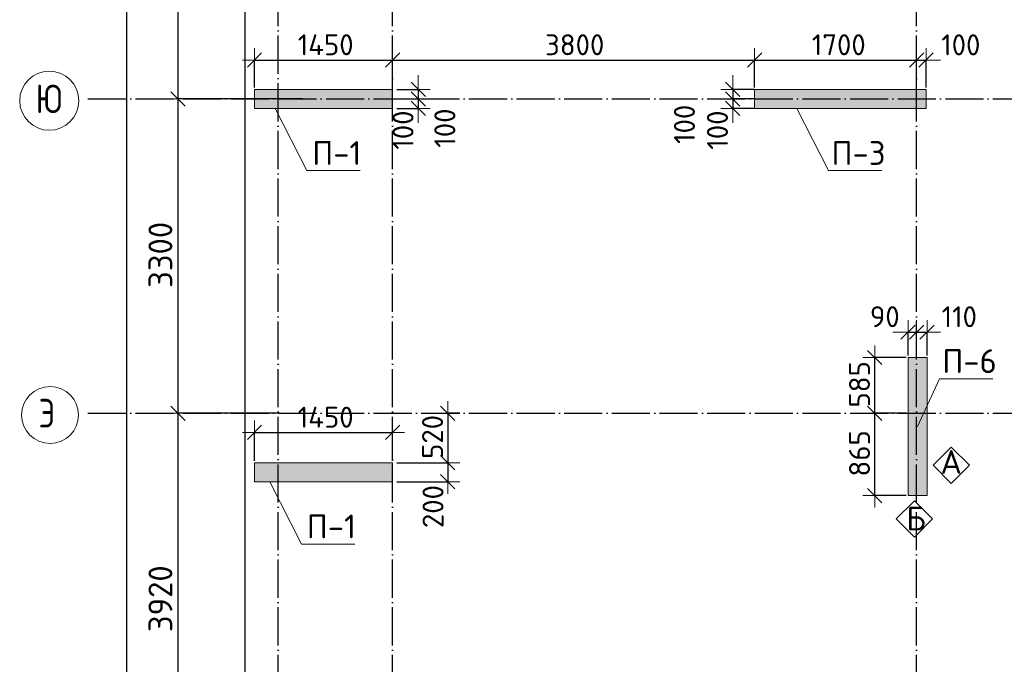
# Model space of a CAD drawing. Header units: millimetres. Extents: x -2725 to 73478, y 45740 to 74643.
# Tile 12 of 15: x 27285 to 37621, y 58544 to 65311. Entities that reach past the tile are written whole.
import ezdxf

# ---------------------------------------------------------------- set-up
doc = ezdxf.new("R2010")
doc.units = ezdxf.units.MM
doc.header["$PDMODE"] = 65
for name, pattern in [('______11', [500, 400, -50, 0, -50]), ('______3', [500, 400, -100]), ('______5', [1100, 800, -100, 100, -100])]:
    doc.linetypes.add(name, pattern=pattern)
for name, color, linetype, lineweight in [('Standard', 7, 'Continuous', 25), ('Балка_ общее', 7, '______3', 13), ('Высотная отметка (отверстия)', 7, 'Continuous', 13), ('Размерная линия_ общее', 7, 'Continuous', 13)]:
    doc.layers.add(name, color=color, linetype=linetype, lineweight=lineweight)
doc.layers.add('Осевая линия_ общее', color=7, linetype='______5', lineweight=13, true_color=0xa0a0a0)
doc.styles.add('ISOCPEUR', font='ISOCPEUR')
doc.dimstyles.new('DIMSTYLE_3', dxfattribs={"dimtxt": 250, "dimasz": 250, "dimexe": 0, "dimexo": 0, "dimgap": 125, "dimtad": 2, "dimdec": 0, "dimrnd": 5, "dimzin": 12, "dimdsep": 46, "dimtxsty": 'ISOCPEUR', "dimblk1": 'ALL_ML_STRICH', "dimblk2": 'ALL_ML_STRICH', "dimsah": 1, "dimcen": 0, "dimclrd": 7, "dimclre": 256, "dimclrt": 7, "dimadec": 0, "dimazin": 0, "dimtfac": 1, "dimtdec": 0, "dimtix": 1, "dimtmove": 2, "dimatfit": 3, "dimfxl": 0, "dimtzin": 0, "dimlwd": 0, "dimlwe": -3, "dimarcsym": 0})
doc.dimstyles.new('DIMSTYLE_6', dxfattribs={"dimtxt": 220, "dimasz": 250, "dimexe": 0, "dimexo": 0, "dimgap": 110, "dimtad": 2, "dimdec": 0, "dimrnd": 5, "dimzin": 12, "dimdsep": 46, "dimtxsty": 'ISOCPEUR', "dimblk1": 'ALL_ML_STRICH', "dimblk2": 'ALL_ML_STRICH', "dimsah": 1, "dimcen": 0, "dimclrd": 7, "dimclre": 256, "dimclrt": 7, "dimadec": 0, "dimazin": 0, "dimtfac": 1, "dimtdec": 0, "dimtix": 1, "dimtmove": 2, "dimatfit": 3, "dimfxl": 0, "dimtzin": 0, "dimlwd": 0, "dimlwe": -3, "dimarcsym": 0})
doc.dimstyles.new('DIMSTYLE_9', dxfattribs={"dimtxt": 220, "dimasz": 250, "dimexe": 0, "dimexo": 0, "dimgap": 110, "dimtad": 2, "dimdec": 0, "dimrnd": 5, "dimzin": 12, "dimdsep": 46, "dimtxsty": 'ISOCPEUR', "dimblk1": 'ALL_ML_STRICH', "dimblk2": 'ALL_ML_STRICH', "dimsah": 1, "dimcen": 0, "dimclrd": 7, "dimclre": 256, "dimclrt": 7, "dimadec": 0, "dimazin": 0, "dimtfac": 1, "dimtdec": 0, "dimtix": 1, "dimtmove": 2, "dimatfit": 3, "dimfxl": 0, "dimtvp": 1.2, "dimtzin": 0, "dimlwd": 0, "dimlwe": -3, "dimarcsym": 0})

# ---------------------------------------------------------------- blocks, each defined once
blk = doc.blocks.new('ALL_ML_STRICH')
at = {"color": 0, "linetype": 'ByBlock', "lineweight": -2}
for p, q in [((0, -0.5), (0, 0.5)), ((-1, 0), (0.5, 0)), ((-0.3, -0.3), (0.3, 0.3))]:
    blk.add_line(p, q, dxfattribs=at)
blk = doc.blocks.new('*D8')
at = {"layer": 'DEFPOINTS', "color": 7, "linetype": 'Continuous', "lineweight": 13, "transparency": 33554687}
for p in [(28774, 67780), (28160, 46740), (28411, 46740)]:
    blk.add_point(p, dxfattribs=at)
at = {"layer": 'Балка_ общее', "color": 251, "linetype": 'Continuous', "lineweight": -2, "true_color": 0x656565, "transparency": 33554687}
for p, q in [((28764, 67780), (28411, 67780)), ((28170, 46740), (28411, 46740))]:
    blk.add_line(p, q, dxfattribs=at)
at = {"layer": 'Балка_ общее', "color": 7, "linetype": 'Continuous', "lineweight": -2, "transparency": 33554687}
blk.add_line((28411, 46740), (28411, 67780), dxfattribs=at)
at = {"layer": 'Балка_ общее', "color": 7, "linetype": 'Continuous', "lineweight": 13, "transparency": 33554687, "xscale": 250, "yscale": 250, "zscale": 250}
for p, rotation in [((28411, 67780), 90), ((28411, 46740), 270)]:
    blk.add_blockref('ALL_ML_STRICH', p, dxfattribs=dict(at, rotation=rotation))
at = {"layer": 'Балка_ общее', "color": 7, "linetype": 'Continuous', "lineweight": 13, "transparency": 33554687, "insert": (28261, 57285), "char_height": 250, "width": 1250, "attachment_point": 5, "rotation": 90, "style": 'ISOCPEUR'}
blk.add_mtext('\\A1;{21040}', dxfattribs=at)
blk = doc.blocks.new('*D12')
at = {"layer": 'DEFPOINTS', "color": 7, "linetype": 'Continuous', "lineweight": 13, "transparency": 33554687}
for p in [(30024, 61180), (28947, 57260), (29934, 57260)]:
    blk.add_point(p, dxfattribs=at)
at = {"layer": 'Балка_ общее', "color": 251, "linetype": 'Continuous', "lineweight": -2, "true_color": 0x656565, "transparency": 33554687}
for p, q in [((30014, 61180), (28947, 61180)), ((29924, 57260), (28947, 57260))]:
    blk.add_line(p, q, dxfattribs=at)
at = {"layer": 'Балка_ общее', "color": 7, "linetype": 'Continuous', "lineweight": -2, "transparency": 33554687}
blk.add_line((28947, 57260), (28947, 61180), dxfattribs=at)
at = {"layer": 'Балка_ общее', "color": 7, "linetype": 'Continuous', "lineweight": 13, "transparency": 33554687, "xscale": 250, "yscale": 250, "zscale": 250}
for p, rotation in [((28947, 61180), 90), ((28947, 57260), 270)]:
    blk.add_blockref('ALL_ML_STRICH', p, dxfattribs=dict(at, rotation=rotation))
at = {"layer": 'Балка_ общее', "color": 7, "linetype": 'Continuous', "lineweight": 13, "transparency": 33554687, "insert": (28762, 59232), "char_height": 250, "width": 1000, "attachment_point": 5, "rotation": 90, "style": 'ISOCPEUR'}
blk.add_mtext('\\A1;{3920}', dxfattribs=at)
blk = doc.blocks.new('*D13')
at = {"layer": 'DEFPOINTS', "color": 7, "linetype": 'Continuous', "lineweight": 13, "transparency": 33554687}
for p in [(30267, 64480), (28947, 61180), (30024, 61180)]:
    blk.add_point(p, dxfattribs=at)
at = {"layer": 'Балка_ общее', "color": 251, "linetype": 'Continuous', "lineweight": -2, "true_color": 0x656565, "transparency": 33554687}
for p, q in [((30257, 64480), (28947, 64480)), ((30014, 61180), (28947, 61180))]:
    blk.add_line(p, q, dxfattribs=at)
at = {"layer": 'Балка_ общее', "color": 7, "linetype": 'Continuous', "lineweight": -2, "transparency": 33554687}
blk.add_line((28947, 61180), (28947, 64480), dxfattribs=at)
at = {"layer": 'Балка_ общее', "color": 7, "linetype": 'Continuous', "lineweight": 13, "transparency": 33554687, "xscale": 250, "yscale": 250, "zscale": 250}
for p, rotation in [((28947, 64480), 90), ((28947, 61180), 270)]:
    blk.add_blockref('ALL_ML_STRICH', p, dxfattribs=dict(at, rotation=rotation))
at = {"layer": 'Балка_ общее', "color": 7, "linetype": 'Continuous', "lineweight": 13, "transparency": 33554687, "insert": (28762, 62842), "char_height": 250, "width": 1000, "attachment_point": 5, "rotation": 90, "style": 'ISOCPEUR'}
blk.add_mtext('\\A1;{3300}', dxfattribs=at)
blk = doc.blocks.new('*D14')
at = {"layer": 'DEFPOINTS', "color": 7, "linetype": 'Continuous', "lineweight": 13, "transparency": 33554687}
for p in [(29154, 67780), (28947, 64480), (30267, 64480)]:
    blk.add_point(p, dxfattribs=at)
at = {"layer": 'Балка_ общее', "color": 251, "linetype": 'Continuous', "lineweight": -2, "true_color": 0x656565, "transparency": 33554687}
for p, q in [((29144, 67780), (28947, 67780)), ((30257, 64480), (28947, 64480))]:
    blk.add_line(p, q, dxfattribs=at)
at = {"layer": 'Балка_ общее', "color": 7, "linetype": 'Continuous', "lineweight": -2, "transparency": 33554687}
blk.add_line((28947, 64480), (28947, 67780), dxfattribs=at)
at = {"layer": 'Балка_ общее', "color": 7, "linetype": 'Continuous', "lineweight": 13, "transparency": 33554687, "xscale": 250, "yscale": 250, "zscale": 250}
for p, rotation in [((28947, 67780), 90), ((28947, 64480), 270)]:
    blk.add_blockref('ALL_ML_STRICH', p, dxfattribs=dict(at, rotation=rotation))
at = {"layer": 'Балка_ общее', "color": 7, "linetype": 'Continuous', "lineweight": 13, "transparency": 33554687, "insert": (28762, 66142), "char_height": 250, "width": 1000, "attachment_point": 5, "rotation": 90, "style": 'ISOCPEUR'}
blk.add_mtext('\\A1;{3300}', dxfattribs=at)
blk = doc.blocks.new('*D38')
at = {"layer": 'DEFPOINTS', "color": 7, "linetype": 'Continuous', "lineweight": 13, "transparency": 33554687}
for p in [(29750, 64888), (29750, 64580), (31200, 64580)]:
    blk.add_point(p, dxfattribs=at)
at = {"layer": 'Размерная линия_ общее', "color": 253, "linetype": 'Continuous', "lineweight": -2, "true_color": 0xa0a0a0, "transparency": 33554687}
for p, q in [((29750, 64600), (29750, 64888)), ((31200, 64600), (31200, 64888))]:
    blk.add_line(p, q, dxfattribs=at)
at = {"layer": 'Размерная линия_ общее', "color": 7, "linetype": 'Continuous', "lineweight": -2, "transparency": 33554687}
blk.add_line((29750, 64888), (31200, 64888), dxfattribs=at)
at = {"layer": 'Размерная линия_ общее', "color": 7, "linetype": 'Continuous', "lineweight": 13, "transparency": 33554687, "xscale": 250, "yscale": 250, "zscale": 250, "rotation": 180}
blk.add_blockref('ALL_ML_STRICH', (29750, 64888), dxfattribs=at)
at = {"layer": 'Размерная линия_ общее', "color": 7, "linetype": 'Continuous', "lineweight": 13, "transparency": 33554687, "xscale": 250, "yscale": 250, "zscale": 250}
blk.add_blockref('ALL_ML_STRICH', (31200, 64888), dxfattribs=at)
at = {"layer": 'Размерная линия_ общее', "color": 7, "linetype": 'Continuous', "lineweight": 13, "transparency": 33554687, "insert": (30497, 65048), "char_height": 220, "width": 880, "attachment_point": 5, "style": 'ISOCPEUR'}
blk.add_mtext('\\A1;{1450}', dxfattribs=at)
blk = doc.blocks.new('*D39')
at = {"layer": 'DEFPOINTS', "color": 7, "linetype": 'Continuous', "lineweight": 13, "transparency": 33554687}
for p in [(31200, 64888), (31200, 64580), (35000, 64580)]:
    blk.add_point(p, dxfattribs=at)
at = {"layer": 'Размерная линия_ общее', "color": 253, "linetype": 'Continuous', "lineweight": -2, "true_color": 0xa0a0a0, "transparency": 33554687}
for p, q in [((31200, 64600), (31200, 64888)), ((35000, 64600), (35000, 64888))]:
    blk.add_line(p, q, dxfattribs=at)
at = {"layer": 'Размерная линия_ общее', "color": 7, "linetype": 'Continuous', "lineweight": -2, "transparency": 33554687}
blk.add_line((31200, 64888), (35000, 64888), dxfattribs=at)
at = {"layer": 'Размерная линия_ общее', "color": 7, "linetype": 'Continuous', "lineweight": 13, "transparency": 33554687, "xscale": 250, "yscale": 250, "zscale": 250, "rotation": 180}
blk.add_blockref('ALL_ML_STRICH', (31200, 64888), dxfattribs=at)
at = {"layer": 'Размерная линия_ общее', "color": 7, "linetype": 'Continuous', "lineweight": 13, "transparency": 33554687, "xscale": 250, "yscale": 250, "zscale": 250}
blk.add_blockref('ALL_ML_STRICH', (35000, 64888), dxfattribs=at)
at = {"layer": 'Размерная линия_ общее', "color": 7, "linetype": 'Continuous', "lineweight": 13, "transparency": 33554687, "insert": (33111, 65048), "char_height": 220, "width": 880, "attachment_point": 5, "style": 'ISOCPEUR'}
blk.add_mtext('\\A1;{3800}', dxfattribs=at)
blk = doc.blocks.new('*D40')
at = {"layer": 'DEFPOINTS', "color": 7, "linetype": 'Continuous', "lineweight": 13, "transparency": 33554687}
for p in [(35000, 64888), (35000, 64580), (36700, 64580)]:
    blk.add_point(p, dxfattribs=at)
at = {"layer": 'Размерная линия_ общее', "color": 253, "linetype": 'Continuous', "lineweight": -2, "true_color": 0xa0a0a0, "transparency": 33554687}
for p, q in [((35000, 64600), (35000, 64888)), ((36700, 64600), (36700, 64888))]:
    blk.add_line(p, q, dxfattribs=at)
at = {"layer": 'Размерная линия_ общее', "color": 7, "linetype": 'Continuous', "lineweight": -2, "transparency": 33554687}
blk.add_line((35000, 64888), (36700, 64888), dxfattribs=at)
at = {"layer": 'Размерная линия_ общее', "color": 7, "linetype": 'Continuous', "lineweight": 13, "transparency": 33554687, "xscale": 250, "yscale": 250, "zscale": 250, "rotation": 180}
blk.add_blockref('ALL_ML_STRICH', (35000, 64888), dxfattribs=at)
at = {"layer": 'Размерная линия_ общее', "color": 7, "linetype": 'Continuous', "lineweight": 13, "transparency": 33554687, "xscale": 250, "yscale": 250, "zscale": 250}
blk.add_blockref('ALL_ML_STRICH', (36700, 64888), dxfattribs=at)
at = {"layer": 'Размерная линия_ общее', "color": 7, "linetype": 'Continuous', "lineweight": 13, "transparency": 33554687, "insert": (35883, 65048), "char_height": 220, "width": 880, "attachment_point": 5, "style": 'ISOCPEUR'}
blk.add_mtext('\\A1;{1700}', dxfattribs=at)
blk = doc.blocks.new('*D41')
at = {"layer": 'DEFPOINTS', "color": 7, "linetype": 'Continuous', "lineweight": 13, "transparency": 33554687}
for p in [(36700, 64888), (36700, 64580), (36800, 64580)]:
    blk.add_point(p, dxfattribs=at)
at = {"layer": 'Размерная линия_ общее', "color": 253, "linetype": 'Continuous', "lineweight": -2, "true_color": 0xa0a0a0, "transparency": 33554687}
for p, q in [((36700, 64600), (36700, 64888)), ((36800, 64600), (36800, 64888))]:
    blk.add_line(p, q, dxfattribs=at)
at = {"layer": 'Размерная линия_ общее', "color": 7, "linetype": 'Continuous', "lineweight": -2, "transparency": 33554687}
blk.add_line((36700, 64888), (36800, 64888), dxfattribs=at)
at = {"layer": 'Размерная линия_ общее', "color": 7, "linetype": 'Continuous', "lineweight": 13, "transparency": 33554687, "xscale": 250, "yscale": 250, "zscale": 250}
blk.add_blockref('ALL_ML_STRICH', (36800, 64888), dxfattribs=at)
at = {"layer": 'Размерная линия_ общее', "color": 7, "linetype": 'Continuous', "lineweight": 13, "transparency": 33554687, "xscale": 250, "yscale": 250, "zscale": 250, "rotation": 180}
blk.add_blockref('ALL_ML_STRICH', (36700, 64888), dxfattribs=at)
at = {"layer": 'Размерная линия_ общее', "color": 7, "linetype": 'Continuous', "lineweight": 13, "transparency": 33554687, "insert": (37164, 65047), "char_height": 220, "width": 660, "attachment_point": 5, "style": 'ISOCPEUR'}
blk.add_mtext('\\A1;{100}', dxfattribs=at)
blk = doc.blocks.new('*D42')
at = {"layer": 'DEFPOINTS', "color": 7, "linetype": 'Continuous', "lineweight": 13, "transparency": 33554687}
for p in [(29750, 60978), (29750, 60660), (31200, 60660)]:
    blk.add_point(p, dxfattribs=at)
at = {"layer": 'Размерная линия_ общее', "color": 253, "linetype": 'Continuous', "lineweight": -2, "true_color": 0xa0a0a0, "transparency": 33554687}
for p, q in [((29750, 60680), (29750, 60978)), ((31200, 60680), (31200, 60978))]:
    blk.add_line(p, q, dxfattribs=at)
at = {"layer": 'Размерная линия_ общее', "color": 7, "linetype": 'Continuous', "lineweight": -2, "transparency": 33554687}
blk.add_line((29750, 60978), (31200, 60978), dxfattribs=at)
at = {"layer": 'Размерная линия_ общее', "color": 7, "linetype": 'Continuous', "lineweight": 13, "transparency": 33554687, "xscale": 250, "yscale": 250, "zscale": 250, "rotation": 180}
blk.add_blockref('ALL_ML_STRICH', (29750, 60978), dxfattribs=at)
at = {"layer": 'Размерная линия_ общее', "color": 7, "linetype": 'Continuous', "lineweight": 13, "transparency": 33554687, "xscale": 250, "yscale": 250, "zscale": 250}
blk.add_blockref('ALL_ML_STRICH', (31200, 60978), dxfattribs=at)
at = {"layer": 'Размерная линия_ общее', "color": 7, "linetype": 'Continuous', "lineweight": 13, "transparency": 33554687, "insert": (30497, 61138), "char_height": 220, "width": 880, "attachment_point": 5, "style": 'ISOCPEUR'}
blk.add_mtext('\\A1;{1450}', dxfattribs=at)
blk = doc.blocks.new('*D64')
at = {"layer": 'DEFPOINTS', "color": 7, "linetype": 'Continuous', "lineweight": 13, "transparency": 33554687}
for p in [(36610, 61180), (36261, 60315), (36610, 60315)]:
    blk.add_point(p, dxfattribs=at)
at = {"layer": 'Размерная линия_ общее', "color": 253, "linetype": 'Continuous', "lineweight": -2, "true_color": 0xa0a0a0, "transparency": 33554687}
for p, q in [((36590, 61180), (36261, 61180)), ((36590, 60315), (36261, 60315))]:
    blk.add_line(p, q, dxfattribs=at)
at = {"layer": 'Размерная линия_ общее', "color": 7, "linetype": 'Continuous', "lineweight": -2, "transparency": 33554687}
blk.add_line((36261, 60315), (36261, 61180), dxfattribs=at)
at = {"layer": 'Размерная линия_ общее', "color": 7, "linetype": 'Continuous', "lineweight": 13, "transparency": 33554687, "xscale": 250, "yscale": 250, "zscale": 250}
for p, rotation in [((36261, 61180), 90), ((36261, 60315), 270)]:
    blk.add_blockref('ALL_ML_STRICH', p, dxfattribs=dict(at, rotation=rotation))
at = {"layer": 'Размерная линия_ общее', "color": 7, "linetype": 'Continuous', "lineweight": 13, "transparency": 33554687, "insert": (36101, 60758), "char_height": 220, "width": 660, "attachment_point": 5, "rotation": 90, "style": 'ISOCPEUR'}
blk.add_mtext('\\A1;{865}', dxfattribs=at)
blk = doc.blocks.new('*D65')
at = {"layer": 'DEFPOINTS', "color": 7, "linetype": 'Continuous', "lineweight": 13, "transparency": 33554687}
for p in [(36610, 61765), (36261, 61180), (36610, 61180)]:
    blk.add_point(p, dxfattribs=at)
at = {"layer": 'Размерная линия_ общее', "color": 253, "linetype": 'Continuous', "lineweight": -2, "true_color": 0xa0a0a0, "transparency": 33554687}
for p, q in [((36590, 61765), (36261, 61765)), ((36590, 61180), (36261, 61180))]:
    blk.add_line(p, q, dxfattribs=at)
at = {"layer": 'Размерная линия_ общее', "color": 7, "linetype": 'Continuous', "lineweight": -2, "transparency": 33554687}
blk.add_line((36261, 61180), (36261, 61765), dxfattribs=at)
at = {"layer": 'Размерная линия_ общее', "color": 7, "linetype": 'Continuous', "lineweight": 13, "transparency": 33554687, "xscale": 250, "yscale": 250, "zscale": 250}
for p, rotation in [((36261, 61765), 90), ((36261, 61180), 270)]:
    blk.add_blockref('ALL_ML_STRICH', p, dxfattribs=dict(at, rotation=rotation))
at = {"layer": 'Размерная линия_ общее', "color": 7, "linetype": 'Continuous', "lineweight": 13, "transparency": 33554687, "insert": (36101, 61483), "char_height": 220, "width": 660, "attachment_point": 5, "rotation": 90, "style": 'ISOCPEUR'}
blk.add_mtext('\\A1;{585}', dxfattribs=at)
blk = doc.blocks.new('*D76')
at = {"layer": 'DEFPOINTS', "color": 7, "linetype": 'Continuous', "lineweight": 13, "transparency": 33554687}
for p in [(34770, 64580), (35015, 64580), (35015, 64480)]:
    blk.add_point(p, dxfattribs=at)
at = {"layer": 'Размерная линия_ общее', "color": 253, "linetype": 'Continuous', "lineweight": -2, "true_color": 0xa0a0a0, "transparency": 33554687}
for p, q in [((34995, 64580), (34770, 64580)), ((34995, 64480), (34770, 64480))]:
    blk.add_line(p, q, dxfattribs=at)
at = {"layer": 'Размерная линия_ общее', "color": 7, "linetype": 'Continuous', "lineweight": -2, "transparency": 33554687}
blk.add_line((34770, 64580), (34770, 64480), dxfattribs=at)
at = {"layer": 'Размерная линия_ общее', "color": 7, "linetype": 'Continuous', "lineweight": 13, "transparency": 33554687, "xscale": 250, "yscale": 250, "zscale": 250}
for p, rotation in [((34770, 64480), 270), ((34770, 64580), 90)]:
    blk.add_blockref('ALL_ML_STRICH', p, dxfattribs=dict(at, rotation=rotation))
at = {"layer": 'Размерная линия_ общее', "color": 7, "linetype": 'Continuous', "lineweight": 13, "transparency": 33554687, "insert": (34263, 64213), "char_height": 220, "width": 660, "attachment_point": 5, "rotation": 90, "style": 'ISOCPEUR'}
blk.add_mtext('\\A1;{100}', dxfattribs=at)
blk = doc.blocks.new('*D77')
at = {"layer": 'DEFPOINTS', "color": 7, "linetype": 'Continuous', "lineweight": 13, "transparency": 33554687}
for p in [(34770, 64480), (35015, 64480), (35015, 64380)]:
    blk.add_point(p, dxfattribs=at)
at = {"layer": 'Размерная линия_ общее', "color": 253, "linetype": 'Continuous', "lineweight": -2, "true_color": 0xa0a0a0, "transparency": 33554687}
for p, q in [((34995, 64480), (34770, 64480)), ((34995, 64380), (34770, 64380))]:
    blk.add_line(p, q, dxfattribs=at)
at = {"layer": 'Размерная линия_ общее', "color": 7, "linetype": 'Continuous', "lineweight": -2, "transparency": 33554687}
blk.add_line((34770, 64480), (34770, 64380), dxfattribs=at)
at = {"layer": 'Размерная линия_ общее', "color": 7, "linetype": 'Continuous', "lineweight": 13, "transparency": 33554687, "xscale": 250, "yscale": 250, "zscale": 250}
for p, rotation in [((34770, 64380), 270), ((34770, 64480), 90)]:
    blk.add_blockref('ALL_ML_STRICH', p, dxfattribs=dict(at, rotation=rotation))
at = {"layer": 'Размерная линия_ общее', "color": 7, "linetype": 'Continuous', "lineweight": 13, "transparency": 33554687, "insert": (34610, 64152), "char_height": 220, "width": 660, "attachment_point": 5, "rotation": 90, "style": 'ISOCPEUR'}
blk.add_mtext('\\A1;{100}', dxfattribs=at)
blk = doc.blocks.new('*D78')
at = {"layer": 'DEFPOINTS', "color": 7, "linetype": 'Continuous', "lineweight": 13, "transparency": 33554687}
for p in [(31224, 64580), (31469, 64580), (31224, 64480)]:
    blk.add_point(p, dxfattribs=at)
at = {"layer": 'Размерная линия_ общее', "color": 253, "linetype": 'Continuous', "lineweight": -2, "true_color": 0xa0a0a0, "transparency": 33554687}
for p, q in [((31244, 64580), (31469, 64580)), ((31244, 64480), (31469, 64480))]:
    blk.add_line(p, q, dxfattribs=at)
at = {"layer": 'Размерная линия_ общее', "color": 7, "linetype": 'Continuous', "lineweight": -2, "transparency": 33554687}
blk.add_line((31469, 64580), (31469, 64480), dxfattribs=at)
at = {"layer": 'Размерная линия_ общее', "color": 7, "linetype": 'Continuous', "lineweight": 13, "transparency": 33554687, "xscale": 250, "yscale": 250, "zscale": 250}
for p, rotation in [((31469, 64480), 270), ((31469, 64580), 90)]:
    blk.add_blockref('ALL_ML_STRICH', p, dxfattribs=dict(at, rotation=rotation))
at = {"layer": 'Размерная линия_ общее', "color": 7, "linetype": 'Continuous', "lineweight": 13, "transparency": 33554687, "insert": (31748, 64173), "char_height": 220, "width": 660, "attachment_point": 5, "rotation": 90, "style": 'ISOCPEUR'}
blk.add_mtext('\\A1;{100}', dxfattribs=at)
blk = doc.blocks.new('*D79')
at = {"layer": 'DEFPOINTS', "color": 7, "linetype": 'Continuous', "lineweight": 13, "transparency": 33554687}
for p in [(31224, 64480), (31469, 64480), (31224, 64380)]:
    blk.add_point(p, dxfattribs=at)
at = {"layer": 'Размерная линия_ общее', "color": 253, "linetype": 'Continuous', "lineweight": -2, "true_color": 0xa0a0a0, "transparency": 33554687}
for p, q in [((31244, 64480), (31469, 64480)), ((31244, 64380), (31469, 64380))]:
    blk.add_line(p, q, dxfattribs=at)
at = {"layer": 'Размерная линия_ общее', "color": 7, "linetype": 'Continuous', "lineweight": -2, "transparency": 33554687}
blk.add_line((31469, 64480), (31469, 64380), dxfattribs=at)
at = {"layer": 'Размерная линия_ общее', "color": 7, "linetype": 'Continuous', "lineweight": 13, "transparency": 33554687, "xscale": 250, "yscale": 250, "zscale": 250}
for p, rotation in [((31469, 64380), 270), ((31469, 64480), 90)]:
    blk.add_blockref('ALL_ML_STRICH', p, dxfattribs=dict(at, rotation=rotation))
at = {"layer": 'Размерная линия_ общее', "color": 7, "linetype": 'Continuous', "lineweight": 13, "transparency": 33554687, "insert": (31309, 64152), "char_height": 220, "width": 660, "attachment_point": 5, "rotation": 90, "style": 'ISOCPEUR'}
blk.add_mtext('\\A1;{100}', dxfattribs=at)
blk = doc.blocks.new('*D92')
at = {"layer": 'DEFPOINTS', "color": 7, "linetype": 'Continuous', "lineweight": 13, "transparency": 33554687}
for p in [(36610, 62031), (36610, 61765), (36700, 61765)]:
    blk.add_point(p, dxfattribs=at)
at = {"layer": 'Размерная линия_ общее', "color": 253, "linetype": 'Continuous', "lineweight": -2, "true_color": 0xa0a0a0, "transparency": 33554687}
for p, q in [((36610, 61785), (36610, 62031)), ((36700, 61785), (36700, 62031))]:
    blk.add_line(p, q, dxfattribs=at)
at = {"layer": 'Размерная линия_ общее', "color": 7, "linetype": 'Continuous', "lineweight": -2, "transparency": 33554687}
blk.add_line((36610, 62031), (36700, 62031), dxfattribs=at)
at = {"layer": 'Размерная линия_ общее', "color": 7, "linetype": 'Continuous', "lineweight": 13, "transparency": 33554687, "xscale": 250, "yscale": 250, "zscale": 250}
blk.add_blockref('ALL_ML_STRICH', (36700, 62031), dxfattribs=at)
at = {"layer": 'Размерная линия_ общее', "color": 7, "linetype": 'Continuous', "lineweight": 13, "transparency": 33554687, "xscale": 250, "yscale": 250, "zscale": 250, "rotation": 180}
blk.add_blockref('ALL_ML_STRICH', (36610, 62031), dxfattribs=at)
at = {"layer": 'Размерная линия_ общее', "color": 7, "linetype": 'Continuous', "lineweight": 13, "transparency": 33554687, "insert": (36366, 62193), "char_height": 220, "width": 440, "attachment_point": 5, "style": 'ISOCPEUR'}
blk.add_mtext('\\A1;{90}', dxfattribs=at)
blk = doc.blocks.new('*D93')
at = {"layer": 'DEFPOINTS', "color": 7, "linetype": 'Continuous', "lineweight": 13, "transparency": 33554687}
for p in [(36700, 62031), (36700, 61765), (36810, 61765)]:
    blk.add_point(p, dxfattribs=at)
at = {"layer": 'Размерная линия_ общее', "color": 253, "linetype": 'Continuous', "lineweight": -2, "true_color": 0xa0a0a0, "transparency": 33554687}
for p, q in [((36700, 61785), (36700, 62031)), ((36810, 61785), (36810, 62031))]:
    blk.add_line(p, q, dxfattribs=at)
at = {"layer": 'Размерная линия_ общее', "color": 7, "linetype": 'Continuous', "lineweight": -2, "transparency": 33554687}
blk.add_line((36700, 62031), (36810, 62031), dxfattribs=at)
at = {"layer": 'Размерная линия_ общее', "color": 7, "linetype": 'Continuous', "lineweight": 13, "transparency": 33554687, "xscale": 250, "yscale": 250, "zscale": 250}
blk.add_blockref('ALL_ML_STRICH', (36810, 62031), dxfattribs=at)
at = {"layer": 'Размерная линия_ общее', "color": 7, "linetype": 'Continuous', "lineweight": 13, "transparency": 33554687, "xscale": 250, "yscale": 250, "zscale": 250, "rotation": 180}
blk.add_blockref('ALL_ML_STRICH', (36700, 62031), dxfattribs=at)
at = {"layer": 'Размерная линия_ общее', "color": 7, "linetype": 'Continuous', "lineweight": 13, "transparency": 33554687, "insert": (37148, 62193), "char_height": 220, "width": 660, "attachment_point": 5, "style": 'ISOCPEUR'}
blk.add_mtext('\\A1;{110}', dxfattribs=at)
blk = doc.blocks.new('СЛОЖНЫЙ_ОБЪЕКТ_3')
at = {"layer": 'Standard', "color": 7, "linetype": 'Continuous', "lineweight": 13, "transparency": 33554687}
blk.add_lwpolyline([(36677, 60261), (36868, 60070), (36677, 59880), (36487, 60070), (36677, 60261)], close=True, dxfattribs=at)
at = {"layer": 'Standard', "color": 7, "linetype": 'Continuous', "lineweight": 13, "transparency": 33554687, "insert": (36592, 60074), "char_height": 250, "width": 300, "attachment_point": 4, "style": 'ISOCPEUR'}
blk.add_mtext('\\A1;{\\fISOCPEUR|i0|b0;\\H250.000000;\\W1.000000;\\C7;Б}\\P', dxfattribs=at)
blk = doc.blocks.new('СЛОЖНЫЙ_ОБЪЕКТ_4')
at = {"layer": 'Standard', "color": 7, "linetype": 'Continuous', "lineweight": 13, "transparency": 33554687}
blk.add_lwpolyline([(37064, 60824), (37254, 60633), (37064, 60442), (36873, 60633), (37064, 60824)], close=True, dxfattribs=at)
at = {"layer": 'Standard', "color": 7, "linetype": 'Continuous', "lineweight": 13, "transparency": 33554687, "insert": (36951, 60668), "char_height": 250, "width": 327.27, "attachment_point": 4, "style": 'ISOCPEUR'}
blk.add_mtext('\\A1;{\\fISOCPEUR|i0|b0;\\H250.000000;\\W1.000000;\\C7;А}\\P', dxfattribs=at)
blk = doc.blocks.new('СЛОЖНЫЙ_ОБЪЕКТ_11')
at = {"layer": 'Осевая линия_ общее', "color": 253, "linetype": '______11', "lineweight": -3, "true_color": 0xa0a0a0, "transparency": 33554687}
for p, q in [((30000, 45740), (30000, 69780)), ((31200, 45740), (31200, 69780)), ((36700, 45740), (36700, 69780)), ((28000, 64480), (44790, 64480)), ((28000, 61180), (44790, 61180))]:
    blk.add_line(p, q, dxfattribs=at)
at = {"layer": 'Осевая линия_ общее', "color": 7, "linetype": 'Continuous', "lineweight": 13, "transparency": 33554687}
for centre, radius in [((27595, 64460), 310), ((27604, 61161), 299)]:
    blk.add_circle(centre, radius, dxfattribs=at)
at = {"layer": 'Осевая линия_ общее', "color": 7, "linetype": 'Continuous', "lineweight": 13, "transparency": 33554687, "char_height": 300, "attachment_point": 7, "style": 'ISOCPEUR'}
for s, insert, width in [('\\W0.83;Ю', (27452, 64330), 408.87), ('\\W0.80;Э', (27484, 61030), 359.83)]:
    blk.add_mtext(s, dxfattribs=dict(at, insert=insert, width=width))
blk = doc.blocks.new('*D163')
at = {"layer": 'DEFPOINTS', "color": 7, "linetype": 'Continuous', "lineweight": 13, "transparency": 33554687}
for p in [(31779, 61180), (31925, 61180), (31224, 60660)]:
    blk.add_point(p, dxfattribs=at)
at = {"layer": 'Размерная линия_ общее', "color": 253, "linetype": 'Continuous', "lineweight": -2, "true_color": 0xa0a0a0, "transparency": 33554687}
for p, q in [((31905, 61180), (31779, 61180)), ((31244, 60660), (31779, 60660))]:
    blk.add_line(p, q, dxfattribs=at)
at = {"layer": 'Размерная линия_ общее', "color": 7, "linetype": 'Continuous', "lineweight": -2, "transparency": 33554687}
blk.add_line((31779, 61180), (31779, 60660), dxfattribs=at)
at = {"layer": 'Размерная линия_ общее', "color": 7, "linetype": 'Continuous', "lineweight": 13, "transparency": 33554687, "xscale": 250, "yscale": 250, "zscale": 250}
for p, rotation in [((31779, 61180), 90), ((31779, 60660), 270)]:
    blk.add_blockref('ALL_ML_STRICH', p, dxfattribs=dict(at, rotation=rotation))
at = {"layer": 'Размерная линия_ общее', "color": 7, "linetype": 'Continuous', "lineweight": 13, "transparency": 33554687, "insert": (31619, 60931), "char_height": 220, "width": 660, "attachment_point": 5, "rotation": 90, "style": 'ISOCPEUR'}
blk.add_mtext('\\A1;{520}', dxfattribs=at)
blk = doc.blocks.new('*D164')
at = {"layer": 'DEFPOINTS', "color": 7, "linetype": 'Continuous', "lineweight": 13, "transparency": 33554687}
for p in [(31224, 60660), (31779, 60660), (31224, 60460)]:
    blk.add_point(p, dxfattribs=at)
at = {"layer": 'Размерная линия_ общее', "color": 253, "linetype": 'Continuous', "lineweight": -2, "true_color": 0xa0a0a0, "transparency": 33554687}
for p, q in [((31244, 60660), (31779, 60660)), ((31244, 60460), (31779, 60460))]:
    blk.add_line(p, q, dxfattribs=at)
at = {"layer": 'Размерная линия_ общее', "color": 7, "linetype": 'Continuous', "lineweight": -2, "transparency": 33554687}
blk.add_line((31779, 60660), (31779, 60460), dxfattribs=at)
at = {"layer": 'Размерная линия_ общее', "color": 7, "linetype": 'Continuous', "lineweight": 13, "transparency": 33554687, "xscale": 250, "yscale": 250, "zscale": 250}
for p, rotation in [((31779, 60660), 90), ((31779, 60460), 270)]:
    blk.add_blockref('ALL_ML_STRICH', p, dxfattribs=dict(at, rotation=rotation))
at = {"layer": 'Размерная линия_ общее', "color": 7, "linetype": 'Continuous', "lineweight": 13, "transparency": 33554687, "insert": (31624, 60200), "char_height": 220, "width": 660, "attachment_point": 5, "rotation": 90, "style": 'ISOCPEUR'}
blk.add_mtext('\\A1;{200}', dxfattribs=at)

msp = doc.modelspace()

# ---------------------------------------------------------------- hatches: boundary and pattern name
at = {"linetype": 'Continuous', "lineweight": 13, "transparency": 33554687}
for points in [[(35000, 64580), (35000, 64380), (36800, 64380), (36800, 64580)], [(29750, 60660), (29750, 60460), (31200, 60460), (31200, 60660)]]:
    msp.add_hatch(color=7, dxfattribs=at).paths.add_polyline_path(points)
at = {"layer": 'Standard', "linetype": 'Continuous', "lineweight": 13, "transparency": 33554687}
for points in [[(29750, 64580), (29750, 64380), (31200, 64380), (31200, 64580)], [(36610, 60315), (36810, 60315), (36810, 61765), (36610, 61765)]]:
    msp.add_hatch(color=7, dxfattribs=at).paths.add_polyline_path(points)

# ---------------------------------------------------------------- linework, layer by layer
at = {"color": 7, "linetype": 'Continuous', "lineweight": 13, "transparency": 33554687}
for p, q in [((35000, 64380), (35000, 64580)), ((35000, 64580), (36800, 64580)), ((36800, 64580), (36800, 64380)), ((36800, 64380), (35000, 64380)), ((29750, 60460), (29750, 60660)), ((29750, 60660), (31200, 60660)), ((31200, 60660), (31200, 60460)), ((31200, 60460), (29750, 60460))]:
    msp.add_line(p, q, dxfattribs=at)
at = {"layer": 'Standard', "color": 7, "linetype": 'Continuous', "lineweight": 13, "transparency": 33554687}
for p, q in [((29750, 64380), (29750, 64580)), ((29750, 64580), (31200, 64580)), ((31200, 64580), (31200, 64380)), ((31200, 64380), (29750, 64380)), ((36610, 60315), (36610, 61765)), ((36610, 61765), (36810, 61765)), ((36810, 61765), (36810, 60315)), ((36810, 60315), (36610, 60315))]:
    msp.add_line(p, q, dxfattribs=at)
at = {"layer": 'Standard', "color": 7, "linetype": 'Continuous', "lineweight": -3, "transparency": 33554687}
msp.add_lwpolyline([(29650, 46540), (44200, 46540), (44200, 67980), (29650, 67980), (29650, 46540)], dxfattribs=at)
at = {"layer": 'Высотная отметка (отверстия)', "color": 7, "linetype": 'Continuous', "lineweight": 13, "transparency": 33554687}
for points in [[(29967.3, 64380), (30298.5, 63726.5), (30858.5, 63726.5)], [(35444.1, 64380), (35775.3, 63726.5), (36335.3, 63726.5)], [(36710, 61040), (36940.7, 61541.9), (37500.7, 61541.9)], [(29910.5, 60460), (30241.7, 59806.5), (30801.7, 59806.5)]]:
    msp.add_lwpolyline(points, dxfattribs=at)

# ---------------------------------------------------------------- block references
at = {"layer": 'Standard', "color": 7, "linetype": 'Continuous', "lineweight": 13, "transparency": 33554687}
for name in ['СЛОЖНЫЙ_ОБЪЕКТ_4', 'СЛОЖНЫЙ_ОБЪЕКТ_3']:
    msp.add_blockref(name, (0, 0), dxfattribs=at)
at = {"layer": 'Осевая линия_ общее', "color": 253, "linetype": '______11', "lineweight": -3, "true_color": 0xa0a0a0, "transparency": 33554687}
msp.add_blockref('СЛОЖНЫЙ_ОБЪЕКТ_11', (0, 0), dxfattribs=at)

# ---------------------------------------------------------------- texts
at = {"layer": 'Высотная отметка (отверстия)', "color": 7, "linetype": 'Continuous', "lineweight": 13, "transparency": 33554687, "char_height": 250, "attachment_point": 8, "style": 'ISOCPEUR'}
for s, insert, width in [('\\A1;{\\fISOCPEUR|i0|b0;\\H250.000000;\\W1.000000;\\C7;П-1}\\P', (30613.5, 63786.5), 604.167), ('\\A1;{\\fISOCPEUR|i0|b0;\\H250.000000;\\W1.000000;\\C7;П-3}\\P', (36090.3, 63786.5), 664.583), ('\\A1;{\\fISOCPEUR|i0|b0;\\H250.000000;\\W1.000000;\\C7;П-6}\\P', (37255.7, 61601.9), 664.583), ('\\A1;{\\fISOCPEUR|i0|b0;\\H250.000000;\\W1.000000;\\C7;П-1}\\P', (30556.7, 59866.5), 604.167)]:
    msp.add_mtext(s, dxfattribs=dict(at, insert=insert, width=width))

# ---------------------------------------------------------------- dimensions: what is measured, and where the dimension line sits
at = {"layer": 'Балка_ общее', "color": 7, "linetype": 'Continuous', "lineweight": 13, "transparency": 33554687}
for base, p1, p2, picture, middle in [((28411.4, 67780), (28170, 46740), (28763.8, 67780), '*D8', (28261.4, 57285)), ((28946.9, 67780), (30256.9, 64480), (29143.8, 67780), '*D14', (28761.9, 66142.5)), ((28946.9, 64480), (30013.5, 61180), (30256.9, 64480), '*D13', (28761.9, 62842.5)), ((28946.9, 61180), (29924.1, 57260), (30013.5, 61180), '*D12', (28761.9, 59232.5))]:
    dim = msp.add_linear_dim(base=base, p1=p1, p2=p2, angle=90, dimstyle='DIMSTYLE_3', override={"dimpost": '<>', "dimclrd": 7, "dimclre": 251, "dimclrt": 7, "dimlwd": 0, "dimlwe": 65533}, dxfattribs=at)
    dim.commit()
    dim.dimension.update_dxf_attribs({"geometry": picture, "text_midpoint": middle, "dimtype": 160})
at = {"layer": 'Размерная линия_ общее', "color": 7, "linetype": 'Continuous', "lineweight": 13, "transparency": 33554687}
for base, p1, p2, dimstyle, picture, middle in [((31200, 64887.6), (29750, 64600), (31200, 64600), 'DIMSTYLE_6', '*D38', (30497, 65047.6)), ((35000, 64887.6), (31200, 64600), (35000, 64600), 'DIMSTYLE_6', '*D39', (33111, 65047.6)), ((36700, 64887.6), (35000, 64600), (36700, 64600), 'DIMSTYLE_6', '*D40', (35883, 65047.6)), ((36800, 64887.6), (36700, 64600), (36800, 64600), 'DIMSTYLE_9', '*D41', (37163.7, 65047)), ((36700, 62030.9), (36610, 61785), (36700, 61785), 'DIMSTYLE_9', '*D92', (36366.4, 62192.5)), ((36810, 62030.9), (36700, 61785), (36810, 61785), 'DIMSTYLE_9', '*D93', (37148.3, 62192.8)), ((31200, 60977.6), (29750, 60680), (31200, 60680), 'DIMSTYLE_6', '*D42', (30497, 61137.6))]:
    dim = msp.add_linear_dim(base=base, p1=p1, p2=p2, dimstyle=dimstyle, override={"dimpost": '<>', "dimclrd": 7, "dimclre": 253, "dimclrt": 7, "dimlwd": 0, "dimlwe": 65533}, dxfattribs=at)
    dim.commit()
    dim.dimension.update_dxf_attribs({"geometry": picture, "text_midpoint": middle, "dimtype": 160})
for base, p1, p2, angle, dimstyle, picture, middle in [((31468.7, 64480), (31243.6, 64580), (31243.6, 64480), 270, 'DIMSTYLE_9', '*D78', (31747.6, 64172.6)), ((34770, 64480), (34995.1, 64580), (34995.1, 64480), 270, 'DIMSTYLE_9', '*D76', (34263.2, 64213.4)), ((31468.7, 64380), (31243.6, 64480), (31243.6, 64380), 270, 'DIMSTYLE_9', '*D79', (31308.8, 64152.3)), ((34770, 64380), (34995.1, 64480), (34995.1, 64380), 270, 'DIMSTYLE_9', '*D77', (34610.1, 64152.3)), ((36260.9, 61765), (36590, 61180), (36590, 61765), 90, 'DIMSTYLE_9', '*D65', (36100.9, 61483.5)), ((31778.7, 60660), (31905.1, 61180), (31243.6, 60660), 270, 'DIMSTYLE_9', '*D163', (31618.7, 60931)), ((36260.9, 61180), (36590, 60315), (36590, 61180), 90, 'DIMSTYLE_6', '*D64', (36100.9, 60758.5)), ((31778.7, 60460), (31243.6, 60660), (31243.6, 60460), 270, 'DIMSTYLE_9', '*D164', (31624.1, 60200.1))]:
    dim = msp.add_linear_dim(base=base, p1=p1, p2=p2, angle=angle, dimstyle=dimstyle, override={"dimpost": '<>', "dimclrd": 7, "dimclre": 253, "dimclrt": 7, "dimlwd": 0, "dimlwe": 65533}, dxfattribs=at)
    dim.commit()
    dim.dimension.update_dxf_attribs({"geometry": picture, "text_midpoint": middle, "dimtype": 160})

doc.saveas('drawing.dxf')
